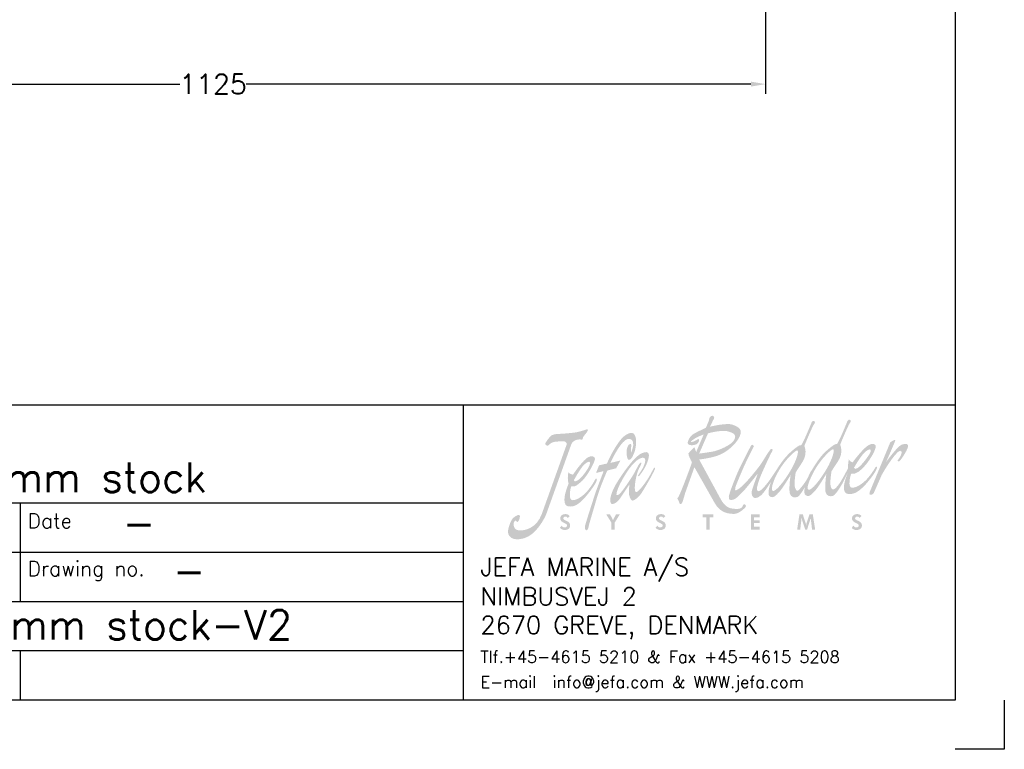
# Model space of a CAD drawing. Header units: millimetres. Extents: x -21605 to -18755, y -21786 to -19786.
# Tile 3 of 4: x -19756 to -18755, y -21786 to -21045. Entities that reach past the tile are written whole.
import ezdxf

# ---------------------------------------------------------------- set-up
doc = ezdxf.new("R2010")
doc.units = ezdxf.units.MM
doc.header["$LTSCALE"] = 5
doc.header["$PDMODE"] = 34
doc.header["$PDSIZE"] = 3
doc.layers.add('DIMS', color=7, linetype='Continuous', lineweight=15)
doc.layers.add('RAMME', color=7, linetype='Continuous')
doc.styles.add('ROMANS', font='romans')
doc.dimstyles.new('Text 20', dxfattribs={"dimtxt": 20, "dimasz": 15, "dimexe": 10, "dimexo": 0, "dimgap": 0, "dimtad": 0, "dimdsep": 46, "dimtxsty": 'ROMANS', "dimcen": 10, "dimazin": 2, "dimtfac": 0.65, "dimtofl": 0, "dimtmove": 0, "dimatfit": 0, "dimfxl": 1, "dimtolj": 1, "dimarcsym": 0})

# ---------------------------------------------------------------- blocks, each defined once
blk = doc.blocks.new('jefa rudder logo')
at = {"linetype": 'Continuous', "lineweight": 0}
h = blk.add_hatch(color=182, dxfattribs=at)
edge = h.paths.add_edge_path(flags=16)
edge.add_spline(control_points=[(28.946, 61.153), (29.136, 61.166), (28.946, 60.378), (28.384, 59.431), (28.384, 59.431), (27.823, 58.483), (27.165, 57.709), (26.919, 57.709), (26.919, 57.709), (26.675, 57.709), (26.858, 58.522), (27.417, 59.469), (27.417, 59.469), (27.978, 60.416), (28.791, 61.14), (28.946, 61.153)], knot_values=[0, 0, 0, 0, 0.25, 0.25, 0.25, 0.25, 0.5, 0.5, 0.5, 0.5, 0.75, 0.75, 0.75, 0.75, 1, 1, 1, 1], degree=3, periodic=0)
edge = h.paths.add_edge_path(flags=16)
edge.add_spline(control_points=[(29.952, 57.81), (30.196, 57.81), (30.853, 58.583), (31.415, 59.53), (31.415, 59.53), (31.976, 60.48), (32.167, 61.265), (31.976, 61.252), (31.976, 61.252), (31.821, 61.242), (31.034, 60.498), (30.472, 59.55), (30.472, 59.55), (30.323, 59.296), (29.533, 57.81), (29.952, 57.81)], knot_values=[0, 0, 0, 0, 0.25, 0.25, 0.25, 0.25, 0.5, 0.5, 0.5, 0.5, 0.75, 0.75, 0.75, 0.75, 1, 1, 1, 1], degree=3, periodic=0)
edge = h.paths.add_edge_path()
edge.add_spline(control_points=[(30.173, 59.439), (30.188, 59.472), (30.213, 59.515), (30.241, 59.563), (30.241, 59.563), (30.254, 59.588), (30.262, 59.604), (30.262, 59.604), (30.262, 59.604), (30.262, 59.604), (30.264, 59.604), (30.264, 59.604), (30.264, 59.604), (30.467, 59.947), (30.881, 60.561), (31.186, 60.876), (31.186, 60.876), (31.549, 61.255), (32.212, 61.78), (32.296, 61.689), (32.296, 61.689), (32.38, 61.595), (33.18, 63.561), (33.18, 63.561), (33.18, 63.561), (33.18, 63.561), (33.264, 63.812), (33.404, 63.746), (33.404, 63.746), (33.543, 63.68), (33.49, 63.569), (33.386, 63.429), (33.386, 63.429), (33.284, 63.292), (32.578, 61.638), (32.593, 61.623), (32.593, 61.623), (32.609, 61.608), (32.893, 60.96), (32.418, 60.244), (32.418, 60.244), (31.943, 59.527), (31.859, 59.378), (31.859, 59.378), (31.859, 59.378), (31.859, 59.378), (31.722, 58.514), (31.77, 58.227), (31.77, 58.227), (31.816, 57.955), (31.913, 57.78), (32.055, 57.849), (32.055, 57.849), (32.484, 58.059), (33.035, 59.223), (33.266, 59.654), (33.266, 59.654), (33.244, 59.898), (33.279, 60.124), (33.325, 60.389), (33.325, 60.389), (33.409, 60.272), (33.48, 60.185), (33.647, 60.14), (33.647, 60.14), (33.983, 60.607), (34.623, 61.364), (34.968, 61.58), (34.968, 61.58), (35.311, 61.793), (35.664, 61.704), (35.603, 61.41), (35.603, 61.41), (35.491, 60.848), (34.303, 58.946), (33.533, 59.19), (33.533, 59.19), (33.454, 59.047), (33.193, 57.983), (33.609, 57.991), (33.609, 57.991), (34.023, 57.996), (34.646, 58.39), (35.141, 59.058), (35.141, 59.058), (35.636, 59.728), (35.555, 59.766), (35.662, 59.774), (35.662, 59.774), (35.768, 59.779), (35.697, 59.568), (35.524, 59.281), (35.524, 59.281), (35.354, 59.002), (34.366, 57.602), (33.67, 57.485), (33.67, 57.485), (33.005, 57.358), (32.921, 57.655), (32.911, 57.986), (32.911, 57.986), (32.903, 58.288), (33.025, 58.743), (33.244, 59.263), (33.244, 59.263), (33.244, 59.263), (32.756, 58.306), (32.756, 58.306), (32.756, 58.306), (32.756, 58.306), (32.25, 57.401), (31.999, 57.31), (31.999, 57.31), (31.745, 57.216), (31.471, 57.272), (31.364, 57.589), (31.364, 57.589), (31.26, 57.904), (31.405, 59.256), (31.458, 59.22), (31.458, 59.22), (31.458, 59.22), (30.711, 57.97), (30.432, 57.691), (30.432, 57.691), (30.152, 57.412), (29.969, 57.16), (29.66, 57.366), (29.66, 57.366), (29.527, 57.452), (29.535, 57.724), (29.606, 58.047), (29.606, 58.047), (29.456, 57.782), (29.152, 57.277), (28.966, 57.208), (28.966, 57.208), (28.715, 57.117), (28.438, 57.173), (28.334, 57.488), (28.334, 57.488), (28.23, 57.803), (28.372, 59.154), (28.428, 59.118), (28.428, 59.118), (28.428, 59.118), (27.681, 57.871), (27.402, 57.592), (27.402, 57.592), (27.122, 57.313), (26.939, 57.061), (26.629, 57.264), (26.629, 57.264), (26.426, 57.396), (26.551, 57.965), (26.728, 58.476), (26.728, 58.476), (26.518, 58.151), (26.104, 57.531), (25.913, 57.368), (25.913, 57.368), (25.651, 57.147), (25.458, 57.089), (25.321, 57.13), (25.321, 57.13), (25.161, 57.175), (25.029, 57.483), (25.121, 57.772), (25.121, 57.772), (25.212, 58.064), (25.624, 59.207), (25.624, 59.207), (25.624, 59.207), (25.624, 59.207), (24.729, 58.052), (24.417, 57.721), (24.417, 57.721), (24.107, 57.389), (23.815, 57.109), (23.655, 57.028), (23.655, 57.028), (23.495, 56.947), (23.101, 56.838), (23.162, 57.229), (23.162, 57.229), (23.223, 57.62), (23.713, 58.824), (23.906, 59.276), (23.906, 59.276), (24.1, 59.731), (24.834, 61.173), (24.94, 61.359), (24.94, 61.359), (25.029, 61.519), (25.113, 61.793), (25.291, 61.514), (25.291, 61.514), (25.291, 61.514), (24.628, 60.241), (24.267, 59.378), (24.267, 59.378), (23.906, 58.514), (23.754, 58.163), (23.724, 58.021), (23.724, 58.021), (23.696, 57.882), (23.665, 57.752), (23.764, 57.772), (23.764, 57.772), (24.239, 57.866), (25.448, 59.421), (25.773, 59.845), (25.773, 59.845), (26.055, 60.239), (26.421, 60.876), (26.477, 60.945), (26.477, 60.945), (26.607, 61.105), (26.726, 61.356), (26.827, 61.275), (26.827, 61.275), (26.927, 61.196), (26.838, 61.074), (26.746, 60.914), (26.746, 60.914), (26.657, 60.754), (25.809, 58.961), (25.692, 58.534), (25.692, 58.534), (25.583, 58.133), (25.512, 57.963), (25.552, 57.831), (25.552, 57.831), (25.593, 57.701), (25.682, 57.561), (26.035, 57.922), (26.035, 57.922), (26.883, 58.793), (27.335, 59.926), (28.156, 60.777), (28.156, 60.777), (28.519, 61.153), (29.182, 61.679), (29.266, 61.587), (29.266, 61.587), (29.35, 61.496), (30.15, 63.459), (30.15, 63.459), (30.15, 63.459), (30.15, 63.459), (30.234, 63.711), (30.373, 63.647), (30.373, 63.647), (30.513, 63.581), (30.457, 63.47), (30.356, 63.33), (30.356, 63.33), (30.251, 63.19), (29.548, 61.537), (29.563, 61.521), (29.563, 61.521), (29.578, 61.506), (29.863, 60.861), (29.385, 60.145), (29.385, 60.145), (28.91, 59.426), (28.826, 59.276), (28.826, 59.276), (28.826, 59.276), (28.826, 59.276), (28.687, 58.407), (28.745, 58.123), (28.745, 58.123), (28.801, 57.843), (28.892, 57.683), (29.022, 57.749), (29.022, 57.749), (29.154, 57.815), (29.591, 58.392), (29.713, 58.598), (29.713, 58.598), (29.748, 58.659), (29.812, 58.773), (29.886, 58.905), (29.886, 58.905), (30.015, 59.225), (30.145, 59.461), (30.173, 59.439)], knot_values=[0, 0, 0, 0, 0.013889, 0.013889, 0.013889, 0.013889, 0.027778, 0.027778, 0.027778, 0.027778, 0.041667, 0.041667, 0.041667, 0.041667, 0.055556, 0.055556, 0.055556, 0.055556, 0.069444, 0.069444, 0.069444, 0.069444, 0.083333, 0.083333, 0.083333, 0.083333, 0.097222, 0.097222, 0.097222, 0.097222, 0.111111, 0.111111, 0.111111, 0.111111, 0.125, 0.125, 0.125, 0.125, 0.138889, 0.138889, 0.138889, 0.138889, 0.152778, 0.152778, 0.152778, 0.152778, 0.166667, 0.166667, 0.166667, 0.166667, 0.180556, 0.180556, 0.180556, 0.180556, 0.194444, 0.194444, 0.194444, 0.194444, 0.208333, 0.208333, 0.208333, 0.208333, 0.222222, 0.222222, 0.222222, 0.222222, 0.236111, 0.236111, 0.236111, 0.236111, 0.25, 0.25, 0.25, 0.25, 0.263889, 0.263889, 0.263889, 0.263889, 0.277778, 0.277778, 0.277778, 0.277778, 0.291667, 0.291667, 0.291667, 0.291667, 0.305556, 0.305556, 0.305556, 0.305556, 0.319444, 0.319444, 0.319444, 0.319444, 0.333333, 0.333333, 0.333333, 0.333333, 0.347222, 0.347222, 0.347222, 0.347222, 0.361111, 0.361111, 0.361111, 0.361111, 0.375, 0.375, 0.375, 0.375, 0.388889, 0.388889, 0.388889, 0.388889, 0.402778, 0.402778, 0.402778, 0.402778, 0.416667, 0.416667, 0.416667, 0.416667, 0.430556, 0.430556, 0.430556, 0.430556, 0.444444, 0.444444, 0.444444, 0.444444, 0.458333, 0.458333, 0.458333, 0.458333, 0.472222, 0.472222, 0.472222, 0.472222, 0.486111, 0.486111, 0.486111, 0.486111, 0.5, 0.5, 0.5, 0.5, 0.513889, 0.513889, 0.513889, 0.513889, 0.527778, 0.527778, 0.527778, 0.527778, 0.541667, 0.541667, 0.541667, 0.541667, 0.555556, 0.555556, 0.555556, 0.555556, 0.569444, 0.569444, 0.569444, 0.569444, 0.583333, 0.583333, 0.583333, 0.583333, 0.597222, 0.597222, 0.597222, 0.597222, 0.611111, 0.611111, 0.611111, 0.611111, 0.625, 0.625, 0.625, 0.625, 0.638889, 0.638889, 0.638889, 0.638889, 0.652778, 0.652778, 0.652778, 0.652778, 0.666667, 0.666667, 0.666667, 0.666667, 0.680556, 0.680556, 0.680556, 0.680556, 0.694444, 0.694444, 0.694444, 0.694444, 0.708333, 0.708333, 0.708333, 0.708333, 0.722222, 0.722222, 0.722222, 0.722222, 0.736111, 0.736111, 0.736111, 0.736111, 0.75, 0.75, 0.75, 0.75, 0.763889, 0.763889, 0.763889, 0.763889, 0.777778, 0.777778, 0.777778, 0.777778, 0.791667, 0.791667, 0.791667, 0.791667, 0.805556, 0.805556, 0.805556, 0.805556, 0.819444, 0.819444, 0.819444, 0.819444, 0.833333, 0.833333, 0.833333, 0.833333, 0.847222, 0.847222, 0.847222, 0.847222, 0.861111, 0.861111, 0.861111, 0.861111, 0.875, 0.875, 0.875, 0.875, 0.888889, 0.888889, 0.888889, 0.888889, 0.902778, 0.902778, 0.902778, 0.902778, 0.916667, 0.916667, 0.916667, 0.916667, 0.930556, 0.930556, 0.930556, 0.930556, 0.944444, 0.944444, 0.944444, 0.944444, 0.958333, 0.958333, 0.958333, 0.958333, 0.972222, 0.972222, 0.972222, 0.972222, 0.986111, 0.986111, 0.986111, 0.986111, 1, 1, 1, 1], degree=3, periodic=0)
edge = h.paths.add_edge_path(flags=16)
edge.add_spline(control_points=[(33.762, 59.68), (33.762, 59.68), (34.341, 60.698), (34.681, 60.998), (34.681, 60.998), (35.022, 61.295), (35.265, 61.331), (35.159, 60.998), (35.159, 60.998), (35.103, 60.825), (33.983, 59.182), (33.762, 59.68)], knot_values=[0, 0, 0, 0, 0.333333, 0.333333, 0.333333, 0.333333, 0.666667, 0.666667, 0.666667, 0.666667, 1, 1, 1, 1], degree=3, periodic=0)
edge = h.paths.add_edge_path()
edge.add_spline(control_points=[(21.222, 63.066), (21.222, 63.066), (21.486, 63.701), (21.486, 63.701), (21.486, 63.701), (21.486, 63.701), (21.501, 63.853), (21.544, 63.937), (21.544, 63.937), (21.587, 64.021), (21.74, 64.115), (21.798, 64.082), (21.798, 64.082), (21.857, 64.046), (21.984, 63.962), (21.9, 63.828), (21.9, 63.828), (21.816, 63.693), (21.577, 63.16), (21.577, 63.16), (21.577, 63.16), (21.577, 63.16), (22.982, 63.513), (23.49, 63.327), (23.49, 63.327), (23.998, 63.142), (24.371, 62.921), (24.067, 62.296), (24.067, 62.296), (23.762, 61.669), (22.931, 60.907), (22.078, 60.663), (22.078, 60.663), (21.222, 60.416), (20.648, 60.391), (20.648, 60.391), (20.648, 60.391), (20.648, 60.391), (22.459, 57.059), (22.459, 57.059), (22.459, 57.059), (22.865, 56.309), (23.259, 56.251), (23.51, 56.22), (23.51, 56.22), (23.785, 56.187), (24.107, 56.154), (24.262, 56.319), (24.262, 56.319), (24.361, 56.426), (24.364, 56.581), (24.448, 56.591), (24.448, 56.591), (24.531, 56.599), (24.684, 56.472), (24.575, 56.345), (24.575, 56.345), (24.465, 56.218), (24.016, 55.778), (23.627, 55.778), (23.627, 55.778), (23.236, 55.778), (22.469, 55.809), (21.984, 56.667), (21.984, 56.667), (21.984, 56.667), (20.251, 59.731), (20.251, 59.731), (20.251, 59.731), (20.251, 59.731), (19.479, 57.572), (19.479, 57.572), (19.479, 57.572), (19.479, 57.572), (19.319, 57.013), (19.258, 56.835), (19.258, 56.835), (19.2, 56.657), (19.116, 56.573), (19.04, 56.617), (19.04, 56.617), (18.964, 56.657), (18.92, 56.911), (18.87, 56.972), (18.87, 56.972), (18.819, 57.031), (18.766, 57.13), (18.862, 57.158), (18.862, 57.158), (18.959, 57.186), (20.076, 60.14), (20.041, 60.168), (20.041, 60.168), (19.98, 60.213), (19.7, 60.836), (19.741, 60.891), (19.741, 60.891), (19.893, 61.095), (20.061, 61.278), (20.259, 61.415), (20.259, 61.415), (20.295, 61.283), (20.343, 61.151), (20.401, 61.018), (20.401, 61.018), (20.401, 61.018), (21.036, 62.499), (21.036, 62.499), (21.036, 62.499), (21.036, 62.499), (20.521, 62.311), (20.361, 62.202), (20.361, 62.202), (20.198, 62.093), (19.929, 61.93), (19.944, 61.879), (19.944, 61.879), (19.962, 61.829), (20.208, 61.897), (20.35, 61.981), (20.35, 61.981), (20.495, 62.067), (20.63, 62.177), (20.648, 62.057), (20.648, 62.057), (20.663, 61.94), (20.579, 61.661), (20.249, 61.61), (20.249, 61.61), (19.919, 61.559), (19.733, 61.6), (19.69, 61.745), (19.69, 61.745), (19.649, 61.89), (19.853, 62.372), (20.223, 62.575), (20.223, 62.575), (20.597, 62.779), (21.222, 63.066), (21.222, 63.066)], knot_values=[0, 0, 0, 0, 0.028571, 0.028571, 0.028571, 0.028571, 0.057143, 0.057143, 0.057143, 0.057143, 0.085714, 0.085714, 0.085714, 0.085714, 0.114286, 0.114286, 0.114286, 0.114286, 0.142857, 0.142857, 0.142857, 0.142857, 0.171429, 0.171429, 0.171429, 0.171429, 0.2, 0.2, 0.2, 0.2, 0.228571, 0.228571, 0.228571, 0.228571, 0.257143, 0.257143, 0.257143, 0.257143, 0.285714, 0.285714, 0.285714, 0.285714, 0.314286, 0.314286, 0.314286, 0.314286, 0.342857, 0.342857, 0.342857, 0.342857, 0.371429, 0.371429, 0.371429, 0.371429, 0.4, 0.4, 0.4, 0.4, 0.428571, 0.428571, 0.428571, 0.428571, 0.457143, 0.457143, 0.457143, 0.457143, 0.485714, 0.485714, 0.485714, 0.485714, 0.514286, 0.514286, 0.514286, 0.514286, 0.542857, 0.542857, 0.542857, 0.542857, 0.571429, 0.571429, 0.571429, 0.571429, 0.6, 0.6, 0.6, 0.6, 0.628571, 0.628571, 0.628571, 0.628571, 0.657143, 0.657143, 0.657143, 0.657143, 0.685714, 0.685714, 0.685714, 0.685714, 0.714286, 0.714286, 0.714286, 0.714286, 0.742857, 0.742857, 0.742857, 0.742857, 0.771429, 0.771429, 0.771429, 0.771429, 0.8, 0.8, 0.8, 0.8, 0.828571, 0.828571, 0.828571, 0.828571, 0.857143, 0.857143, 0.857143, 0.857143, 0.885714, 0.885714, 0.885714, 0.885714, 0.914286, 0.914286, 0.914286, 0.914286, 0.942857, 0.942857, 0.942857, 0.942857, 0.971429, 0.971429, 0.971429, 0.971429, 1, 1, 1, 1], degree=3, periodic=0)
edge = h.paths.add_edge_path(flags=16)
edge.add_spline(control_points=[(20.655, 60.881), (20.655, 60.881), (21.399, 62.591), (21.399, 62.591), (21.399, 62.591), (21.412, 62.621), (22.629, 62.911), (23.109, 62.761), (23.109, 62.761), (23.592, 62.611), (23.856, 62.474), (23.609, 62.024), (23.609, 62.024), (23.363, 61.575), (22.263, 61.153), (21.918, 61.077), (21.918, 61.077), (21.57, 61.001), (20.655, 60.881), (20.655, 60.881)], knot_values=[0, 0, 0, 0, 0.2, 0.2, 0.2, 0.2, 0.4, 0.4, 0.4, 0.4, 0.6, 0.6, 0.6, 0.6, 0.8, 0.8, 0.8, 0.8, 1, 1, 1, 1], degree=3, periodic=0)
edge = h.paths.add_edge_path()
edge.add_spline(control_points=[(35.1, 57.64), (35.1, 57.64), (36.843, 61.852), (36.843, 61.852), (36.843, 61.852), (36.843, 61.852), (37.153, 62.019), (37.153, 62.019), (37.153, 62.019), (37.153, 62.019), (37.29, 62.103), (37.249, 61.956), (37.249, 61.956), (37.211, 61.808), (36.477, 60.162), (36.477, 60.162), (36.477, 60.162), (36.477, 60.162), (37.437, 61.491), (37.785, 61.628), (37.785, 61.628), (38.156, 61.77), (38.402, 61.752), (38.324, 61.42), (38.324, 61.42), (38.245, 61.09), (37.689, 60.274), (37.602, 60.228), (37.602, 60.228), (37.513, 60.18), (37.442, 60.279), (37.442, 60.279), (37.442, 60.279), (37.442, 60.279), (37.63, 60.533), (37.683, 60.645), (37.683, 60.645), (37.734, 60.754), (37.823, 60.937), (37.8, 61.023), (37.8, 61.023), (37.628, 61.666), (36.165, 59.2), (36.111, 59.07), (36.111, 59.07), (36.111, 59.07), (35.438, 57.539), (35.438, 57.539), (35.438, 57.539), (35.375, 57.396), (35.174, 57.374), (35.115, 57.404), (35.115, 57.404), (35.057, 57.434), (35.07, 57.569), (35.1, 57.64)], knot_values=[0, 0, 0, 0, 0.071429, 0.071429, 0.071429, 0.071429, 0.142857, 0.142857, 0.142857, 0.142857, 0.214286, 0.214286, 0.214286, 0.214286, 0.285714, 0.285714, 0.285714, 0.285714, 0.357143, 0.357143, 0.357143, 0.357143, 0.428571, 0.428571, 0.428571, 0.428571, 0.5, 0.5, 0.5, 0.5, 0.571429, 0.571429, 0.571429, 0.571429, 0.642857, 0.642857, 0.642857, 0.642857, 0.714286, 0.714286, 0.714286, 0.714286, 0.785714, 0.785714, 0.785714, 0.785714, 0.857143, 0.857143, 0.857143, 0.857143, 0.928571, 0.928571, 0.928571, 0.928571, 1, 1, 1, 1], degree=3, periodic=0)
edge = h.paths.add_edge_path()
edge.add_spline(control_points=[(15.657, 59.299), (15.954, 59.7), (16.322, 60.526), (15.895, 60.531), (15.895, 60.531), (15.682, 60.536), (15.146, 60.315), (14.435, 59.162), (14.435, 59.162), (13.726, 58.009), (13.688, 57.638), (13.655, 57.508), (13.655, 57.508), (13.622, 57.376), (13.696, 57.257), (13.94, 57.49), (13.94, 57.49), (14.186, 57.721), (14.867, 58.755), (15.083, 59.106), (15.083, 59.106), (15.334, 59.52), (15.624, 60.236), (15.745, 60.117), (15.745, 60.117), (15.801, 60.063), (15.702, 59.893), (15.56, 59.627), (15.56, 59.627), (15.281, 59.103), (15.006, 57.401), (15.385, 57.63), (15.385, 57.63), (15.692, 57.818), (16.261, 58.638), (16.469, 59.017), (16.469, 59.017), (16.678, 59.398), (16.784, 59.599), (16.784, 59.599), (16.784, 59.599), (16.784, 59.599), (17.008, 59.875), (16.906, 59.568), (16.906, 59.568), (16.802, 59.263), (15.86, 57.61), (15.636, 57.356), (15.636, 57.356), (15.413, 57.104), (15.128, 56.871), (14.986, 56.901), (14.986, 56.901), (14.844, 56.932), (14.686, 57.338), (14.702, 57.633), (14.702, 57.633), (14.717, 57.925), (14.745, 58.275), (14.745, 58.275), (14.745, 58.275), (14.745, 58.275), (14.186, 57.419), (13.914, 57.036), (13.914, 57.036), (13.64, 56.65), (13.218, 56.497), (13.155, 56.726), (13.155, 56.726), (13.091, 56.954), (13.071, 57.498), (13.879, 58.727), (13.879, 58.727), (14.686, 59.959), (15.347, 60.698), (15.766, 60.899), (15.766, 60.899), (16.187, 61.102), (16.355, 61.013), (16.393, 60.782), (16.393, 60.782), (16.431, 60.549), (16.228, 59.949), (15.936, 59.499), (15.936, 59.499), (15.644, 59.05), (15.578, 58.971), (15.502, 58.958), (15.502, 58.958), (15.392, 58.946), (15.596, 59.215), (15.657, 59.299)], knot_values=[0, 0, 0, 0, 0.043478, 0.043478, 0.043478, 0.043478, 0.086957, 0.086957, 0.086957, 0.086957, 0.130435, 0.130435, 0.130435, 0.130435, 0.173913, 0.173913, 0.173913, 0.173913, 0.217391, 0.217391, 0.217391, 0.217391, 0.26087, 0.26087, 0.26087, 0.26087, 0.304348, 0.304348, 0.304348, 0.304348, 0.347826, 0.347826, 0.347826, 0.347826, 0.391304, 0.391304, 0.391304, 0.391304, 0.434783, 0.434783, 0.434783, 0.434783, 0.478261, 0.478261, 0.478261, 0.478261, 0.521739, 0.521739, 0.521739, 0.521739, 0.565217, 0.565217, 0.565217, 0.565217, 0.608696, 0.608696, 0.608696, 0.608696, 0.652174, 0.652174, 0.652174, 0.652174, 0.695652, 0.695652, 0.695652, 0.695652, 0.73913, 0.73913, 0.73913, 0.73913, 0.782609, 0.782609, 0.782609, 0.782609, 0.826087, 0.826087, 0.826087, 0.826087, 0.869565, 0.869565, 0.869565, 0.869565, 0.913043, 0.913043, 0.913043, 0.913043, 0.956522, 0.956522, 0.956522, 0.956522, 1, 1, 1, 1], degree=3, periodic=0)
edge = h.paths.add_edge_path()
edge.add_spline(control_points=[(12.847, 60.041), (13.198, 60.897), (13.703, 61.671), (13.995, 62.045), (13.995, 62.045), (14.29, 62.415), (14.808, 62.768), (15.09, 62.586), (15.09, 62.586), (15.372, 62.403), (15.385, 61.544), (15.151, 60.945), (15.151, 60.945), (14.915, 60.343), (14.803, 60.371), (14.689, 60.35), (14.689, 60.35), (14.575, 60.33), (14.47, 60.848), (14.503, 61.102), (14.503, 61.102), (14.539, 61.359), (14.613, 61.628), (14.783, 61.686), (14.783, 61.686), (14.953, 61.745), (14.915, 61.557), (14.884, 61.356), (14.884, 61.356), (14.856, 61.156), (14.9, 60.978), (14.9, 60.978), (14.9, 60.978), (14.9, 60.978), (15.133, 61.521), (15.062, 61.821), (15.062, 61.821), (14.989, 62.118), (14.658, 62.334), (14.191, 61.826), (14.191, 61.826), (13.726, 61.318), (13.368, 60.564), (13.129, 60.091), (13.129, 60.091), (13.129, 60.091), (13.983, 60.295), (13.983, 60.295), (13.983, 60.295), (13.983, 60.295), (13.625, 59.637), (13.625, 59.637), (13.625, 59.637), (13.625, 59.637), (12.875, 59.446), (12.875, 59.446), (12.875, 59.446), (12.875, 59.446), (12.273, 58.115), (11.956, 57.008), (11.956, 57.008), (11.636, 55.9), (11.321, 54.884), (11.303, 54.737), (11.303, 54.737), (11.285, 54.592), (11.201, 54.364), (11.11, 54.384), (11.11, 54.384), (11.019, 54.404), (10.96, 54.526), (10.98, 54.714), (10.98, 54.714), (11.003, 54.902), (11.73, 57.117), (11.808, 57.381), (11.808, 57.381), (11.887, 57.643), (12.563, 59.395), (12.563, 59.395), (12.563, 59.395), (12.563, 59.395), (11.923, 59.245), (11.923, 59.245), (11.923, 59.245), (11.923, 59.245), (12.177, 59.888), (12.177, 59.888), (12.177, 59.888), (12.177, 59.888), (12.847, 60.041), (12.847, 60.041)], knot_values=[0, 0, 0, 0, 0.043478, 0.043478, 0.043478, 0.043478, 0.086957, 0.086957, 0.086957, 0.086957, 0.130435, 0.130435, 0.130435, 0.130435, 0.173913, 0.173913, 0.173913, 0.173913, 0.217391, 0.217391, 0.217391, 0.217391, 0.26087, 0.26087, 0.26087, 0.26087, 0.304348, 0.304348, 0.304348, 0.304348, 0.347826, 0.347826, 0.347826, 0.347826, 0.391304, 0.391304, 0.391304, 0.391304, 0.434783, 0.434783, 0.434783, 0.434783, 0.478261, 0.478261, 0.478261, 0.478261, 0.521739, 0.521739, 0.521739, 0.521739, 0.565217, 0.565217, 0.565217, 0.565217, 0.608696, 0.608696, 0.608696, 0.608696, 0.652174, 0.652174, 0.652174, 0.652174, 0.695652, 0.695652, 0.695652, 0.695652, 0.73913, 0.73913, 0.73913, 0.73913, 0.782609, 0.782609, 0.782609, 0.782609, 0.826087, 0.826087, 0.826087, 0.826087, 0.869565, 0.869565, 0.869565, 0.869565, 0.913043, 0.913043, 0.913043, 0.913043, 0.956522, 0.956522, 0.956522, 0.956522, 1, 1, 1, 1], degree=3, periodic=0)
edge = h.paths.add_edge_path()
edge.add_spline(control_points=[(9.576, 59.296), (9.662, 59.185), (9.799, 59.139), (9.97, 59.098), (9.97, 59.098), (10.287, 59.573), (10.841, 60.302), (11.179, 60.526), (11.179, 60.526), (11.514, 60.749), (11.869, 60.67), (11.821, 60.376), (11.821, 60.376), (11.773, 60.084), (11.123, 58.844), (10.597, 58.44), (10.597, 58.44), (10.351, 58.25), (10.157, 58.026), (9.827, 58.118), (9.827, 58.118), (9.754, 57.975), (9.533, 56.916), (9.947, 56.934), (9.947, 56.934), (10.361, 56.954), (10.97, 57.361), (11.443, 58.039), (11.443, 58.039), (11.913, 58.715), (11.831, 58.75), (11.938, 58.76), (11.938, 58.76), (12.045, 58.771), (11.994, 58.55), (11.816, 58.27), (11.816, 58.27), (11.638, 57.988), (10.688, 56.581), (10.025, 56.436), (10.025, 56.436), (9.362, 56.291), (9.268, 56.584), (9.248, 56.909), (9.248, 56.909), (9.225, 57.236), (9.357, 57.749), (9.594, 58.334), (9.594, 58.334), (9.497, 58.671), (9.528, 58.951), (9.576, 59.296)], knot_values=[0, 0, 0, 0, 0.076923, 0.076923, 0.076923, 0.076923, 0.153846, 0.153846, 0.153846, 0.153846, 0.230769, 0.230769, 0.230769, 0.230769, 0.307692, 0.307692, 0.307692, 0.307692, 0.384615, 0.384615, 0.384615, 0.384615, 0.461538, 0.461538, 0.461538, 0.461538, 0.538462, 0.538462, 0.538462, 0.538462, 0.615385, 0.615385, 0.615385, 0.615385, 0.692308, 0.692308, 0.692308, 0.692308, 0.769231, 0.769231, 0.769231, 0.769231, 0.846154, 0.846154, 0.846154, 0.846154, 0.923077, 0.923077, 0.923077, 0.923077, 1, 1, 1, 1], degree=3, periodic=0)
edge = h.paths.add_edge_path(flags=16)
edge.add_spline(control_points=[(10.038, 58.611), (10.038, 58.611), (10.582, 59.637), (10.912, 59.941), (10.912, 59.941), (11.242, 60.249), (11.486, 60.289), (11.389, 59.957), (11.389, 59.957), (11.295, 59.624), (10.701, 58.837), (10.465, 58.679), (10.465, 58.679), (10.272, 58.55), (10.102, 58.476), (10.038, 58.611)], knot_values=[0, 0, 0, 0, 0.25, 0.25, 0.25, 0.25, 0.5, 0.5, 0.5, 0.5, 0.75, 0.75, 0.75, 0.75, 1, 1, 1, 1], degree=3, periodic=0)
edge = h.paths.add_edge_path()
edge.add_spline(control_points=[(9.215, 61.933), (8.862, 61.887), (8.435, 61.956), (8.128, 61.773), (8.128, 61.773), (7.968, 61.679), (7.892, 61.557), (7.808, 61.549), (7.808, 61.549), (7.727, 61.542), (7.564, 61.671), (7.645, 61.793), (7.645, 61.793), (7.729, 61.915), (7.971, 62.304), (8.133, 62.408), (8.133, 62.408), (8.298, 62.509), (8.532, 62.545), (8.735, 62.547), (8.735, 62.547), (8.938, 62.55), (10.025, 62.626), (10.391, 62.713), (10.391, 62.713), (10.757, 62.799), (11.097, 62.923), (11.097, 62.923), (11.097, 62.923), (11.097, 62.923), (11.234, 63.01), (11.232, 62.868), (11.232, 62.868), (11.229, 62.728), (10.869, 62.393), (10.825, 62.271), (10.825, 62.271), (10.782, 62.149), (10.841, 62.037), (10.617, 62.075), (10.617, 62.075), (10.394, 62.111), (9.944, 61.999), (9.83, 61.679), (9.83, 61.679), (9.83, 61.679), (7.714, 55.781), (7.714, 55.781), (7.714, 55.781), (7.597, 55.456), (6.871, 54.011), (5.832, 53.713), (5.832, 53.713), (4.793, 53.416), (4.465, 53.917), (4.468, 54.257), (4.468, 54.257), (4.473, 54.6), (4.691, 55.237), (4.93, 55.453), (4.93, 55.453), (5.171, 55.672), (5.504, 55.796), (5.479, 55.555), (5.479, 55.555), (5.456, 55.314), (5.291, 54.958), (5.202, 55.113), (5.202, 55.113), (5.11, 55.265), (5.034, 55.207), (4.971, 55.065), (4.971, 55.065), (4.907, 54.922), (4.902, 54.409), (5.408, 54.376), (5.408, 54.376), (5.916, 54.343), (6.901, 54.58), (7.333, 55.786), (7.333, 55.786), (7.333, 55.786), (9.444, 61.681), (9.444, 61.681), (9.444, 61.681), (9.497, 61.826), (9.215, 61.933), (9.215, 61.933)], knot_values=[0, 0, 0, 0, 0.045455, 0.045455, 0.045455, 0.045455, 0.090909, 0.090909, 0.090909, 0.090909, 0.136364, 0.136364, 0.136364, 0.136364, 0.181818, 0.181818, 0.181818, 0.181818, 0.227273, 0.227273, 0.227273, 0.227273, 0.272727, 0.272727, 0.272727, 0.272727, 0.318182, 0.318182, 0.318182, 0.318182, 0.363636, 0.363636, 0.363636, 0.363636, 0.409091, 0.409091, 0.409091, 0.409091, 0.454545, 0.454545, 0.454545, 0.454545, 0.5, 0.5, 0.5, 0.5, 0.545455, 0.545455, 0.545455, 0.545455, 0.590909, 0.590909, 0.590909, 0.590909, 0.636364, 0.636364, 0.636364, 0.636364, 0.681818, 0.681818, 0.681818, 0.681818, 0.727273, 0.727273, 0.727273, 0.727273, 0.772727, 0.772727, 0.772727, 0.772727, 0.818182, 0.818182, 0.818182, 0.818182, 0.863636, 0.863636, 0.863636, 0.863636, 0.909091, 0.909091, 0.909091, 0.909091, 0.954545, 0.954545, 0.954545, 0.954545, 1, 1, 1, 1], degree=3, periodic=0)
h = blk.add_hatch(color=8, dxfattribs=at)
edge = h.paths.add_edge_path()
edge.add_spline(control_points=[(33.574, 54.61), (33.574, 54.61), (33.726, 54.783), (33.726, 54.783), (33.726, 54.783), (33.746, 54.734), (33.777, 54.699), (33.82, 54.671), (33.82, 54.671), (33.861, 54.643), (33.909, 54.63), (33.962, 54.63), (33.962, 54.63), (34.026, 54.63), (34.077, 54.646), (34.115, 54.676), (34.115, 54.676), (34.153, 54.707), (34.171, 54.747), (34.171, 54.798), (34.171, 54.798), (34.171, 54.859), (34.11, 54.92), (33.985, 54.978), (33.985, 54.978), (33.945, 54.999), (33.914, 55.014), (33.889, 55.027), (33.889, 55.027), (33.777, 55.085), (33.701, 55.141), (33.658, 55.197), (33.658, 55.197), (33.614, 55.253), (33.592, 55.319), (33.592, 55.397), (33.592, 55.397), (33.592, 55.502), (33.635, 55.588), (33.718, 55.656), (33.718, 55.656), (33.802, 55.725), (33.909, 55.758), (34.044, 55.758), (34.044, 55.758), (34.12, 55.758), (34.188, 55.745), (34.244, 55.717), (34.244, 55.717), (34.3, 55.692), (34.351, 55.649), (34.392, 55.59), (34.392, 55.59), (34.392, 55.59), (34.232, 55.435), (34.232, 55.435), (34.232, 55.435), (34.211, 55.474), (34.186, 55.502), (34.155, 55.519), (34.155, 55.519), (34.122, 55.537), (34.084, 55.547), (34.039, 55.547), (34.039, 55.547), (33.985, 55.547), (33.942, 55.535), (33.909, 55.507), (33.909, 55.507), (33.876, 55.479), (33.858, 55.443), (33.858, 55.4), (33.858, 55.4), (33.858, 55.334), (33.924, 55.27), (34.056, 55.215), (34.056, 55.215), (34.082, 55.204), (34.102, 55.197), (34.117, 55.189), (34.117, 55.189), (34.224, 55.141), (34.305, 55.082), (34.359, 55.021), (34.359, 55.021), (34.409, 54.958), (34.435, 54.887), (34.435, 54.808), (34.435, 54.808), (34.435, 54.689), (34.394, 54.592), (34.313, 54.521), (34.313, 54.521), (34.232, 54.45), (34.12, 54.414), (33.983, 54.414), (33.983, 54.414), (33.884, 54.414), (33.8, 54.43), (33.731, 54.465), (33.731, 54.465), (33.66, 54.498), (33.609, 54.547), (33.574, 54.61)], knot_values=[0, 0, 0, 0, 0.038462, 0.038462, 0.038462, 0.038462, 0.076923, 0.076923, 0.076923, 0.076923, 0.115385, 0.115385, 0.115385, 0.115385, 0.153846, 0.153846, 0.153846, 0.153846, 0.192308, 0.192308, 0.192308, 0.192308, 0.230769, 0.230769, 0.230769, 0.230769, 0.269231, 0.269231, 0.269231, 0.269231, 0.307692, 0.307692, 0.307692, 0.307692, 0.346154, 0.346154, 0.346154, 0.346154, 0.384615, 0.384615, 0.384615, 0.384615, 0.423077, 0.423077, 0.423077, 0.423077, 0.461538, 0.461538, 0.461538, 0.461538, 0.5, 0.5, 0.5, 0.5, 0.538462, 0.538462, 0.538462, 0.538462, 0.576923, 0.576923, 0.576923, 0.576923, 0.615385, 0.615385, 0.615385, 0.615385, 0.653846, 0.653846, 0.653846, 0.653846, 0.692308, 0.692308, 0.692308, 0.692308, 0.730769, 0.730769, 0.730769, 0.730769, 0.769231, 0.769231, 0.769231, 0.769231, 0.807692, 0.807692, 0.807692, 0.807692, 0.846154, 0.846154, 0.846154, 0.846154, 0.884615, 0.884615, 0.884615, 0.884615, 0.923077, 0.923077, 0.923077, 0.923077, 0.961538, 0.961538, 0.961538, 0.961538, 1, 1, 1, 1], degree=3, periodic=0)
edge = h.paths.add_edge_path()
edge.add_spline(control_points=[(28.951, 54.447), (28.951, 54.447), (29.144, 55.728), (29.144, 55.728), (29.144, 55.728), (29.144, 55.728), (29.431, 55.728), (29.431, 55.728), (29.431, 55.728), (29.431, 55.728), (29.677, 54.973), (29.677, 54.973), (29.677, 54.973), (29.682, 54.958), (29.69, 54.935), (29.695, 54.905), (29.695, 54.905), (29.703, 54.874), (29.708, 54.839), (29.713, 54.8), (29.713, 54.8), (29.718, 54.841), (29.723, 54.877), (29.728, 54.907), (29.728, 54.907), (29.733, 54.938), (29.738, 54.961), (29.746, 54.976), (29.746, 54.976), (29.746, 54.976), (29.995, 55.728), (29.995, 55.728), (29.995, 55.728), (29.995, 55.728), (30.279, 55.728), (30.279, 55.728), (30.279, 55.728), (30.279, 55.728), (30.475, 54.447), (30.475, 54.447), (30.475, 54.447), (30.475, 54.447), (30.213, 54.447), (30.213, 54.447), (30.213, 54.447), (30.213, 54.447), (30.122, 55.22), (30.122, 55.22), (30.122, 55.22), (30.114, 55.275), (30.109, 55.321), (30.107, 55.349), (30.107, 55.349), (30.104, 55.377), (30.104, 55.405), (30.104, 55.43), (30.104, 55.43), (30.104, 55.443), (30.104, 55.453), (30.104, 55.461), (30.104, 55.461), (30.104, 55.466), (30.104, 55.474), (30.104, 55.479), (30.104, 55.479), (30.096, 55.428), (30.089, 55.385), (30.081, 55.349), (30.081, 55.349), (30.074, 55.311), (30.066, 55.286), (30.058, 55.265), (30.058, 55.265), (30.058, 55.265), (29.787, 54.447), (29.787, 54.447), (29.787, 54.447), (29.787, 54.447), (29.634, 54.447), (29.634, 54.447), (29.634, 54.447), (29.634, 54.447), (29.367, 55.265), (29.367, 55.265), (29.367, 55.265), (29.365, 55.273), (29.36, 55.296), (29.352, 55.329), (29.352, 55.329), (29.345, 55.364), (29.332, 55.413), (29.319, 55.479), (29.319, 55.479), (29.319, 55.479), (29.319, 55.441), (29.319, 55.441), (29.319, 55.441), (29.319, 55.382), (29.314, 55.309), (29.304, 55.222), (29.304, 55.222), (29.304, 55.222), (29.301, 55.22), (29.301, 55.22), (29.301, 55.22), (29.301, 55.22), (29.21, 54.447), (29.21, 54.447), (29.21, 54.447), (29.21, 54.447), (28.951, 54.447), (28.951, 54.447)], knot_values=[0, 0, 0, 0, 0.035714, 0.035714, 0.035714, 0.035714, 0.071429, 0.071429, 0.071429, 0.071429, 0.107143, 0.107143, 0.107143, 0.107143, 0.142857, 0.142857, 0.142857, 0.142857, 0.178571, 0.178571, 0.178571, 0.178571, 0.214286, 0.214286, 0.214286, 0.214286, 0.25, 0.25, 0.25, 0.25, 0.285714, 0.285714, 0.285714, 0.285714, 0.321429, 0.321429, 0.321429, 0.321429, 0.357143, 0.357143, 0.357143, 0.357143, 0.392857, 0.392857, 0.392857, 0.392857, 0.428571, 0.428571, 0.428571, 0.428571, 0.464286, 0.464286, 0.464286, 0.464286, 0.5, 0.5, 0.5, 0.5, 0.535714, 0.535714, 0.535714, 0.535714, 0.571429, 0.571429, 0.571429, 0.571429, 0.607143, 0.607143, 0.607143, 0.607143, 0.642857, 0.642857, 0.642857, 0.642857, 0.678571, 0.678571, 0.678571, 0.678571, 0.714286, 0.714286, 0.714286, 0.714286, 0.75, 0.75, 0.75, 0.75, 0.785714, 0.785714, 0.785714, 0.785714, 0.821429, 0.821429, 0.821429, 0.821429, 0.857143, 0.857143, 0.857143, 0.857143, 0.892857, 0.892857, 0.892857, 0.892857, 0.928571, 0.928571, 0.928571, 0.928571, 0.964286, 0.964286, 0.964286, 0.964286, 1, 1, 1, 1], degree=3, periodic=0)
edge = h.paths.add_edge_path()
edge.add_spline(control_points=[(25.034, 54.447), (25.034, 54.447), (25.034, 55.728), (25.034, 55.728), (25.034, 55.728), (25.034, 55.728), (25.786, 55.728), (25.786, 55.728), (25.786, 55.728), (25.786, 55.728), (25.786, 55.496), (25.786, 55.496), (25.786, 55.496), (25.786, 55.496), (25.306, 55.496), (25.306, 55.496), (25.306, 55.496), (25.306, 55.496), (25.306, 55.232), (25.306, 55.232), (25.306, 55.232), (25.306, 55.232), (25.786, 55.232), (25.786, 55.232), (25.786, 55.232), (25.786, 55.232), (25.786, 55.001), (25.786, 55.001), (25.786, 55.001), (25.786, 55.001), (25.306, 55.001), (25.306, 55.001), (25.306, 55.001), (25.306, 55.001), (25.306, 54.681), (25.306, 54.681), (25.306, 54.681), (25.306, 54.681), (25.786, 54.681), (25.786, 54.681), (25.786, 54.681), (25.786, 54.681), (25.786, 54.447), (25.786, 54.447), (25.786, 54.447), (25.786, 54.447), (25.034, 54.447), (25.034, 54.447)], knot_values=[0, 0, 0, 0, 0.083333, 0.083333, 0.083333, 0.083333, 0.166667, 0.166667, 0.166667, 0.166667, 0.25, 0.25, 0.25, 0.25, 0.333333, 0.333333, 0.333333, 0.333333, 0.416667, 0.416667, 0.416667, 0.416667, 0.5, 0.5, 0.5, 0.5, 0.583333, 0.583333, 0.583333, 0.583333, 0.666667, 0.666667, 0.666667, 0.666667, 0.75, 0.75, 0.75, 0.75, 0.833333, 0.833333, 0.833333, 0.833333, 0.916667, 0.916667, 0.916667, 0.916667, 1, 1, 1, 1], degree=3, periodic=0)
edge = h.paths.add_edge_path()
edge.add_spline(control_points=[(21.537, 55.496), (21.537, 55.496), (21.537, 54.447), (21.537, 54.447), (21.537, 54.447), (21.537, 54.447), (21.262, 54.447), (21.262, 54.447), (21.262, 54.447), (21.262, 54.447), (21.262, 55.496), (21.262, 55.496), (21.262, 55.496), (21.262, 55.496), (20.947, 55.496), (20.947, 55.496), (20.947, 55.496), (20.947, 55.496), (20.947, 55.728), (20.947, 55.728), (20.947, 55.728), (20.947, 55.728), (21.849, 55.728), (21.849, 55.728), (21.849, 55.728), (21.849, 55.728), (21.849, 55.496), (21.849, 55.496), (21.849, 55.496), (21.849, 55.496), (21.537, 55.496), (21.537, 55.496)], knot_values=[0, 0, 0, 0, 0.125, 0.125, 0.125, 0.125, 0.25, 0.25, 0.25, 0.25, 0.375, 0.375, 0.375, 0.375, 0.5, 0.5, 0.5, 0.5, 0.625, 0.625, 0.625, 0.625, 0.75, 0.75, 0.75, 0.75, 0.875, 0.875, 0.875, 0.875, 1, 1, 1, 1], degree=3, periodic=0)
edge = h.paths.add_edge_path()
edge.add_spline(control_points=[(16.967, 54.61), (16.967, 54.61), (17.12, 54.783), (17.12, 54.783), (17.12, 54.783), (17.14, 54.734), (17.17, 54.699), (17.214, 54.671), (17.214, 54.671), (17.254, 54.643), (17.302, 54.63), (17.356, 54.63), (17.356, 54.63), (17.419, 54.63), (17.47, 54.646), (17.508, 54.676), (17.508, 54.676), (17.546, 54.707), (17.564, 54.747), (17.564, 54.798), (17.564, 54.798), (17.564, 54.859), (17.503, 54.92), (17.379, 54.978), (17.379, 54.978), (17.338, 54.999), (17.305, 55.014), (17.282, 55.027), (17.282, 55.027), (17.17, 55.085), (17.092, 55.141), (17.051, 55.197), (17.051, 55.197), (17.008, 55.253), (16.985, 55.319), (16.985, 55.397), (16.985, 55.397), (16.985, 55.502), (17.028, 55.588), (17.109, 55.656), (17.109, 55.656), (17.193, 55.725), (17.302, 55.758), (17.437, 55.758), (17.437, 55.758), (17.513, 55.758), (17.582, 55.745), (17.638, 55.717), (17.638, 55.717), (17.694, 55.692), (17.742, 55.649), (17.785, 55.59), (17.785, 55.59), (17.785, 55.59), (17.625, 55.435), (17.625, 55.435), (17.625, 55.435), (17.605, 55.474), (17.579, 55.502), (17.549, 55.519), (17.549, 55.519), (17.516, 55.537), (17.478, 55.547), (17.432, 55.547), (17.432, 55.547), (17.379, 55.547), (17.335, 55.535), (17.302, 55.507), (17.302, 55.507), (17.269, 55.479), (17.252, 55.443), (17.252, 55.4), (17.252, 55.4), (17.252, 55.334), (17.318, 55.27), (17.45, 55.215), (17.45, 55.215), (17.475, 55.204), (17.496, 55.197), (17.511, 55.189), (17.511, 55.189), (17.617, 55.141), (17.699, 55.082), (17.752, 55.021), (17.752, 55.021), (17.803, 54.958), (17.828, 54.887), (17.828, 54.808), (17.828, 54.808), (17.828, 54.689), (17.788, 54.592), (17.706, 54.521), (17.706, 54.521), (17.625, 54.45), (17.513, 54.414), (17.376, 54.414), (17.376, 54.414), (17.277, 54.414), (17.193, 54.43), (17.125, 54.465), (17.125, 54.465), (17.054, 54.498), (17.003, 54.547), (16.967, 54.61)], knot_values=[0, 0, 0, 0, 0.038462, 0.038462, 0.038462, 0.038462, 0.076923, 0.076923, 0.076923, 0.076923, 0.115385, 0.115385, 0.115385, 0.115385, 0.153846, 0.153846, 0.153846, 0.153846, 0.192308, 0.192308, 0.192308, 0.192308, 0.230769, 0.230769, 0.230769, 0.230769, 0.269231, 0.269231, 0.269231, 0.269231, 0.307692, 0.307692, 0.307692, 0.307692, 0.346154, 0.346154, 0.346154, 0.346154, 0.384615, 0.384615, 0.384615, 0.384615, 0.423077, 0.423077, 0.423077, 0.423077, 0.461538, 0.461538, 0.461538, 0.461538, 0.5, 0.5, 0.5, 0.5, 0.538462, 0.538462, 0.538462, 0.538462, 0.576923, 0.576923, 0.576923, 0.576923, 0.615385, 0.615385, 0.615385, 0.615385, 0.653846, 0.653846, 0.653846, 0.653846, 0.692308, 0.692308, 0.692308, 0.692308, 0.730769, 0.730769, 0.730769, 0.730769, 0.769231, 0.769231, 0.769231, 0.769231, 0.807692, 0.807692, 0.807692, 0.807692, 0.846154, 0.846154, 0.846154, 0.846154, 0.884615, 0.884615, 0.884615, 0.884615, 0.923077, 0.923077, 0.923077, 0.923077, 0.961538, 0.961538, 0.961538, 0.961538, 1, 1, 1, 1], degree=3, periodic=0)
edge = h.paths.add_edge_path()
edge.add_spline(control_points=[(13.223, 54.447), (13.223, 54.447), (13.223, 55.032), (13.223, 55.032), (13.223, 55.032), (13.223, 55.032), (12.789, 55.728), (12.789, 55.728), (12.789, 55.728), (12.789, 55.728), (13.109, 55.728), (13.109, 55.728), (13.109, 55.728), (13.109, 55.728), (13.299, 55.377), (13.299, 55.377), (13.299, 55.377), (13.31, 55.359), (13.317, 55.336), (13.327, 55.311), (13.327, 55.311), (13.338, 55.283), (13.348, 55.253), (13.358, 55.217), (13.358, 55.217), (13.368, 55.248), (13.376, 55.275), (13.386, 55.301), (13.386, 55.301), (13.396, 55.329), (13.409, 55.354), (13.421, 55.38), (13.421, 55.38), (13.421, 55.38), (13.609, 55.728), (13.609, 55.728), (13.609, 55.728), (13.609, 55.728), (13.929, 55.728), (13.929, 55.728), (13.929, 55.728), (13.929, 55.728), (13.498, 55.032), (13.498, 55.032), (13.498, 55.032), (13.498, 55.032), (13.498, 54.447), (13.498, 54.447), (13.498, 54.447), (13.498, 54.447), (13.223, 54.447), (13.223, 54.447)], knot_values=[0, 0, 0, 0, 0.076923, 0.076923, 0.076923, 0.076923, 0.153846, 0.153846, 0.153846, 0.153846, 0.230769, 0.230769, 0.230769, 0.230769, 0.307692, 0.307692, 0.307692, 0.307692, 0.384615, 0.384615, 0.384615, 0.384615, 0.461538, 0.461538, 0.461538, 0.461538, 0.538462, 0.538462, 0.538462, 0.538462, 0.615385, 0.615385, 0.615385, 0.615385, 0.692308, 0.692308, 0.692308, 0.692308, 0.769231, 0.769231, 0.769231, 0.769231, 0.846154, 0.846154, 0.846154, 0.846154, 0.923077, 0.923077, 0.923077, 0.923077, 1, 1, 1, 1], degree=3, periodic=0)
edge = h.paths.add_edge_path()
edge.add_spline(control_points=[(8.87, 54.61), (8.87, 54.61), (9.022, 54.783), (9.022, 54.783), (9.022, 54.783), (9.04, 54.734), (9.073, 54.699), (9.114, 54.671), (9.114, 54.671), (9.157, 54.643), (9.205, 54.63), (9.258, 54.63), (9.258, 54.63), (9.322, 54.63), (9.373, 54.646), (9.411, 54.676), (9.411, 54.676), (9.446, 54.707), (9.467, 54.747), (9.467, 54.798), (9.467, 54.798), (9.467, 54.859), (9.403, 54.92), (9.279, 54.978), (9.279, 54.978), (9.241, 54.999), (9.207, 55.014), (9.185, 55.027), (9.185, 55.027), (9.073, 55.085), (8.994, 55.141), (8.951, 55.197), (8.951, 55.197), (8.908, 55.253), (8.887, 55.319), (8.887, 55.397), (8.887, 55.397), (8.887, 55.502), (8.928, 55.588), (9.012, 55.656), (9.012, 55.656), (9.096, 55.725), (9.205, 55.758), (9.337, 55.758), (9.337, 55.758), (9.416, 55.758), (9.482, 55.745), (9.538, 55.717), (9.538, 55.717), (9.596, 55.692), (9.644, 55.649), (9.688, 55.59), (9.688, 55.59), (9.688, 55.59), (9.525, 55.435), (9.525, 55.435), (9.525, 55.435), (9.507, 55.474), (9.482, 55.502), (9.449, 55.519), (9.449, 55.519), (9.418, 55.537), (9.38, 55.547), (9.335, 55.547), (9.335, 55.547), (9.281, 55.547), (9.238, 55.535), (9.202, 55.507), (9.202, 55.507), (9.169, 55.479), (9.154, 55.443), (9.154, 55.4), (9.154, 55.4), (9.154, 55.334), (9.22, 55.27), (9.352, 55.215), (9.352, 55.215), (9.378, 55.204), (9.398, 55.197), (9.411, 55.189), (9.411, 55.189), (9.52, 55.141), (9.601, 55.082), (9.652, 55.021), (9.652, 55.021), (9.705, 54.958), (9.731, 54.887), (9.731, 54.808), (9.731, 54.808), (9.731, 54.689), (9.69, 54.592), (9.609, 54.521), (9.609, 54.521), (9.525, 54.45), (9.416, 54.414), (9.279, 54.414), (9.279, 54.414), (9.18, 54.414), (9.096, 54.43), (9.025, 54.465), (9.025, 54.465), (8.956, 54.498), (8.903, 54.547), (8.87, 54.61)], knot_values=[0, 0, 0, 0, 0.038462, 0.038462, 0.038462, 0.038462, 0.076923, 0.076923, 0.076923, 0.076923, 0.115385, 0.115385, 0.115385, 0.115385, 0.153846, 0.153846, 0.153846, 0.153846, 0.192308, 0.192308, 0.192308, 0.192308, 0.230769, 0.230769, 0.230769, 0.230769, 0.269231, 0.269231, 0.269231, 0.269231, 0.307692, 0.307692, 0.307692, 0.307692, 0.346154, 0.346154, 0.346154, 0.346154, 0.384615, 0.384615, 0.384615, 0.384615, 0.423077, 0.423077, 0.423077, 0.423077, 0.461538, 0.461538, 0.461538, 0.461538, 0.5, 0.5, 0.5, 0.5, 0.538462, 0.538462, 0.538462, 0.538462, 0.576923, 0.576923, 0.576923, 0.576923, 0.615385, 0.615385, 0.615385, 0.615385, 0.653846, 0.653846, 0.653846, 0.653846, 0.692308, 0.692308, 0.692308, 0.692308, 0.730769, 0.730769, 0.730769, 0.730769, 0.769231, 0.769231, 0.769231, 0.769231, 0.807692, 0.807692, 0.807692, 0.807692, 0.846154, 0.846154, 0.846154, 0.846154, 0.884615, 0.884615, 0.884615, 0.884615, 0.923077, 0.923077, 0.923077, 0.923077, 0.961538, 0.961538, 0.961538, 0.961538, 1, 1, 1, 1], degree=3, periodic=0)
blk = doc.blocks.new('Rudder-logo 1-1----2004-02-26')
at = {"xscale": 1.199999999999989, "yscale": 1.199999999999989, "zscale": 1.199999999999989}
blk.add_blockref('jefa rudder logo', (-0.79, -48.01), dxfattribs=at)
at = {"color": 182, "style": 'ROMANS'}
for s, height, p in [('JEFA MARINE A/S', 1.8, (1.77, 12.64)), ('NIMBUSVEJ 2', 1.8, (1.77, 9.64)), ('2670 GREVE, DENMARK', 1.8, (1.77, 6.73)), ('Tlf.+45-4615 5210 & Fax +45-4615 5208', 1.2, (1.77, 3.8)), ('E-mail  info@jefa.com & WWW.jefa.com', 1.2, (1.77, 1.24))]:
    blk.add_text(s, height=height, dxfattribs=at).set_placement(p)
blk = doc.blocks.new('*D7')
at = {"layer": 'DEFPOINTS', "color": 0, "transparency": 16777216}
for p in [(-20122.7, -20897.3), (-18997.7, -20917.3), (-20122.7, -21110)]:
    blk.add_point(p, dxfattribs=at)
at = {"layer": 'DIMS', "color": 0, "lineweight": -2, "transparency": 16777216}
for p, q in [((-20122.7, -20897.3), (-20122.7, -21120)), ((-18997.7, -20917.3), (-18997.7, -21120)), ((-20107.7, -21110), (-19593, -21110)), ((-19012.7, -21110), (-19525.4, -21110))]:
    blk.add_line(p, q, dxfattribs=at)
at = {"layer": 'DIMS', "color": 0, "transparency": 16777216}
for points in [[(-20107.7, -21107.5), (-20107.7, -21112.5), (-20122.7, -21110)], [(-19012.7, -21107.5), (-19012.7, -21112.5), (-18997.7, -21110)]]:
    blk.add_solid(points, dxfattribs=at)
at = {"layer": 'DIMS', "color": 0, "transparency": 16777216, "insert": (-19559.2, -21110), "char_height": 20, "attachment_point": 5, "style": 'ROMANS'}
blk.add_mtext('\\A1;1125', dxfattribs=at)

msp = doc.modelspace()

# ---------------------------------------------------------------- linework, layer by layer
at = {"layer": 'RAMME'}
for p, q in [((-18805.194, -19835.899), (-18805.194, -21735.899)), ((-20705.194, -21435.899), (-18805.194, -21435.899)), ((-19305.194, -21435.899), (-19305.194, -21735.899)), ((-19305.194, -21535.899), (-20705.194, -21535.899)), ((-19755.194, -21535.899), (-19755.194, -21635.899)), ((-19305.194, -21585.899), (-20705.194, -21585.899)), ((-19305.194, -21635.899), (-20705.194, -21635.899)), ((-19305.194, -21685.899), (-20705.194, -21685.899)), ((-19755.194, -21685.899), (-19755.194, -21735.899)), ((-18805.194, -21735.899), (-21555.194, -21735.899)), ((-18755.194, -21735.899), (-18755.194, -21785.899)), ((-18755.194, -21785.899), (-18805.194, -21785.899))]:
    msp.add_line(p, q, dxfattribs=at)

# ---------------------------------------------------------------- block references
at = {"layer": 'RAMME', "xscale": 10, "yscale": 10, "zscale": 10}
msp.add_blockref('Rudder-logo 1-1----2004-02-26', (-19305.194, -21735.899), dxfattribs=at)

# ---------------------------------------------------------------- texts
at = {"layer": 'RAMME', "style": 'ROMANS'}
for s, height, p in [('RUD26 with 61mm stock', 30, (-20075.194, -21524.47)), ('Date', 15, (-19747.677, -21561.278)), ('-', 30, (-19651.194, -21570.899)), ('Drawing no.', 15, (-19747.677, -21609.85)), ('-', 30, (-19600.194, -21619.47)), ('RUD26 with 61mm stock-V2', 30, (-20070.194, -21674.47))]:
    msp.add_text(s, height=height, dxfattribs=at).set_placement(p)

# ---------------------------------------------------------------- dimensions: what is measured, and where the dimension line sits
at = {"layer": 'DIMS'}
dim = msp.add_linear_dim(base=(-20122.69, -21109.998), p1=(-18997.69, -20917.319), p2=(-20122.69, -20897.319), dimstyle='Text 20', dxfattribs=at)
dim.commit()
dim.dimension.update_dxf_attribs({"geometry": '*D7', "text_midpoint": (-19559.181, -21109.998), "dimtype": 160})

doc.saveas('drawing.dxf')
